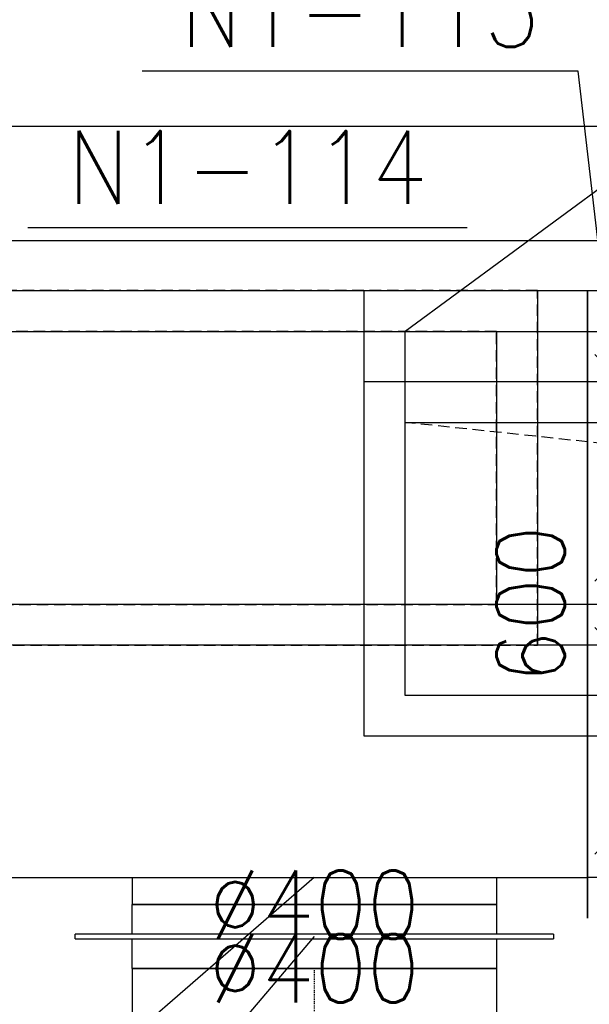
# Model space of a CAD drawing. Header units: millimetres. Extents: x -56303 to -45239, y -20463 to -4540.
# Tile 213 of 256: x -50900 to -50837, y -11674 to -11566. Entities that reach past the tile are written whole.
import ezdxf

# ---------------------------------------------------------------- set-up
doc = ezdxf.new("R2010")
doc.units = ezdxf.units.MM
for name, pattern in [('ACAD_ISO02W100', [15, 12, -3]), ('DASHDOT', [1, 0.5, -0.25, 0, -0.25]), ('DASHED', [19.05, 12.7, -6.35])]:
    doc.linetypes.add(name, pattern=pattern)
for name, color, linetype in [('_HVAC_opis', 3, 'Continuous'), ('_HVAC_podkład', 8, 'Continuous'), ('FLUID-N1', 7, 'Continuous'), ('FLUID-N1-75-DIM', 7, 'Continuous'), ('FLUID-N1-80-NUM', 7, 'Continuous'), ('FLUID-N1-SYM', 7, 'Continuous')]:
    doc.layers.add(name, color=color, linetype=linetype)
doc.styles.add('OPIS1', font='ROMANS.SHX', dxfattribs={"width": 0.9})
doc.dimstyles.new('wymiar', dxfattribs={"dimtxt": 8, "dimasz": 5, "dimexe": 0.1, "dimexo": 0.1, "dimgap": 1, "dimtad": 1, "dimdec": 0, "dimlfac": 10, "dimdsep": 46, "dimtxsty": 'OPIS1', "dimblk": 'OBLIQUE', "dimcen": 10, "dimclrd": 256, "dimclre": 256, "dimadec": 0, "dimazin": 0, "dimtfac": 1, "dimtdec": 0, "dimtmove": 0, "dimatfit": 3, "dimfxl": 1, "dimarcsym": 0})

# ---------------------------------------------------------------- blocks, each defined once
blk = doc.blocks.new('*U325')
at = {"color": 7, "linetype": 'Continuous'}
for p, q in [((-195, -745), (-195, 745)), ((195, 745), (195, -745)), ((195, -745), (-195, -745))]:
    blk.add_line(p, q, dxfattribs=at)
at = {"color": 0, "linetype": 'ByBlock', "lineweight": -2}
for p, q in [((-150, -700), (-150, 700)), ((150, 700), (150, -700)), ((150, -700), (-150, -700))]:
    blk.add_line(p, q, dxfattribs=at)
blk = doc.blocks.new('*U481')
at = {"color": 7, "linetype": 'Continuous'}
for p, q in [((-195, -395), (-195, 395)), ((-195, 395), (195, 395)), ((195, 395), (195, -395)), ((195, -395), (-195, -395))]:
    blk.add_line(p, q, dxfattribs=at)
at = {"color": 0, "linetype": 'ByBlock', "lineweight": -2}
for p, q in [((-150, -350), (-150, 350)), ((-150, 350), (150, 350)), ((150, 350), (150, -350)), ((150, -350), (-150, -350))]:
    blk.add_line(p, q, dxfattribs=at)
at = {"color": 7, "linetype": 'DASHED'}
for p, q in [((90, -210), (150, 350)), ((-150, -350), (90, -210))]:
    blk.add_line(p, q, dxfattribs=at)
blk = doc.blocks.new('*U482')
at = {"color": 7, "linetype": 'Continuous'}
for p, q in [((-745, -195), (-745, 195)), ((-745, 195), (745, 195)), ((745, -195), (-745, -195))]:
    blk.add_line(p, q, dxfattribs=at)
at = {"color": 0, "linetype": 'ByBlock', "lineweight": -2}
for p, q in [((-700, -150), (-700, 150)), ((-700, 150), (700, 150)), ((700, -150), (-700, -150))]:
    blk.add_line(p, q, dxfattribs=at)
blk = doc.blocks.new('*U518')
at = {"color": 7, "linetype": 'Continuous'}
for p, q in [((-95, -395), (-95, 395)), ((-95, 395), (295, 395)), ((295, 395), (295, -395)), ((295, -395), (-95, -395))]:
    blk.add_line(p, q, dxfattribs=at)
at = {"color": 0, "linetype": 'ByBlock', "lineweight": -2}
for p, q in [((-50, -350), (-50, 350)), ((-50, 350), (250, 350)), ((250, 350), (250, -350)), ((250, -350), (-50, -350))]:
    blk.add_line(p, q, dxfattribs=at)
blk = doc.blocks.new('*U618')
at = {"color": 7, "linetype": 'DASHED'}
for p, q in [((745, 345), (-745, 345)), ((745, -45), (745, 345)), ((700, 300), (-700, 300)), ((700, 0), (700, 300)), ((-700, 0), (700, 0)), ((-745, -45), (745, -45))]:
    blk.add_line(p, q, dxfattribs=at)
at = {"color": 132, "linetype": 'Continuous', "lineweight": -2}
blk.add_line((800, 345), (800, -345), dxfattribs=at)
at = {"color": 0, "linetype": 'ByBlock', "lineweight": -2}
for p, q in [((-800, 300), (800, 300)), ((-800, -300), (800, -300))]:
    blk.add_line(p, q, dxfattribs=at)
blk = doc.blocks.new('*U623')
at = {"color": 132, "linetype": 'Continuous', "lineweight": -2}
for p, q in [((-57.5, -345), (-57.5, 345)), ((57.5, 345), (57.5, -345))]:
    blk.add_line(p, q, dxfattribs=at)
at = {"color": 0, "linetype": 'ByBlock', "lineweight": -2}
for p, q in [((-57.5, 300), (57.5, 300)), ((57.5, -300), (-57.5, -300))]:
    blk.add_line(p, q, dxfattribs=at)
at = {"color": 7, "linetype": 'DASHED'}
for p, q in [((0, 225), (-53, 278)), ((0, 225), (53, 172)), ((0, 75), (53, 128)), ((0, 75), (-53, 22)), ((0, -75), (-53, -22)), ((0, -75), (53, -128)), ((0, -225), (53, -172)), ((0, -225), (-53, -278))]:
    blk.add_line(p, q, dxfattribs=at)
at = {"color": 7, "linetype": 'Continuous'}
for points in [[(-4, 225, 8, 8, 1), (4, 225, 8, 8, 1)], [(-4, 75, 8, 8, 1), (4, 75, 8, 8, 1)], [(-4, -75, 8, 8, 1), (4, -75, 8, 8, 1)], [(-4, -225, 8, 8, 1), (4, -225, 8, 8, 1)]]:
    blk.add_lwpolyline(points, format="xyseb", close=True, dxfattribs=at)
blk = doc.blocks.new('*U624')
at = {"color": 0, "linetype": 'ByBlock', "lineweight": -2}
for p, q in [((-2.5, 262.5), (2.5, 262.5)), ((-2.5, 262.5), (-2.5, -262.5)), ((2.5, -262.5), (2.5, 262.5)), ((-35, 200), (-2.5, 200)), ((2.5, 200), (35, 200)), ((-2.5, -200), (-35, -200)), ((35, -200), (2.5, -200)), ((2.5, -262.5), (-2.5, -262.5))]:
    blk.add_line(p, q, dxfattribs=at)
at = {"color": 132, "linetype": 'Continuous', "lineweight": -2}
for p, q in [((-35, -200), (-35, 200)), ((35, 200), (35, -200))]:
    blk.add_line(p, q, dxfattribs=at)
blk = doc.blocks.new('*U625')
at = {"color": 132, "linetype": 'Continuous', "lineweight": -2}
for p, q in [((-50, -200), (-50, 200)), ((50, 200), (50, -200))]:
    blk.add_line(p, q, dxfattribs=at)
at = {"color": 0, "linetype": 'ByBlock', "lineweight": -2}
for p, q in [((-50, 200), (50, 200)), ((-50, -200), (50, -200))]:
    blk.add_line(p, q, dxfattribs=at)
at = {"layer": 'FLUID-N1-SYM', "color": 7, "linetype": 'DASHDOT'}
blk.add_line((-50, 0), (50, 0), dxfattribs=at)
blk = doc.blocks.new('*U626')
at = {"color": 0, "linetype": 'ByBlock', "lineweight": -2}
for p, q in [((0, 200), (30, 200)), ((0, -200), (30, -200))]:
    blk.add_line(p, q, dxfattribs=at)
at = {"color": 132, "linetype": 'Continuous', "lineweight": -2}
blk.add_line((30, 200), (30, -200), dxfattribs=at)
blk = doc.blocks.new('_Oblique')
at = {"color": 0, "linetype": 'ByBlock', "lineweight": -2}
blk.add_line((-0.5, -0.5), (0.5, 0.5), dxfattribs=at)

msp = doc.modelspace()

# ---------------------------------------------------------------- linework, layer by layer
at = {"layer": '_HVAC_opis'}
msp.add_line((-50778.97, -11542.04), (-50857.44, -11599.86), dxfattribs=at)
at = {"layer": '_HVAC_podkład', "linetype": 'ACAD_ISO02W100', "ltscale": 10}
msp.add_line((-49287.21, -11577.36), (-53857.52, -11577.36), dxfattribs=at)
at = {"layer": '_HVAC_podkład'}
msp.add_lwpolyline([(-53403.44, -11589.86), (-50438.44, -11589.86)], dxfattribs=at)
at = {"layer": 'FLUID-N1-80-NUM', "color": 3}
for p, q in [((-50838.46, -11571.26), (-50886.34, -11571.26)), ((-50850.64, -11588.5), (-50898.86, -11588.5))]:
    msp.add_line(p, q, dxfattribs=at)

# ---------------------------------------------------------------- block references
at = {"layer": 'FLUID-N1', "color": 132, "linetype": 'Continuous', "yscale": 0.1, "zscale": 0.1}
for name, p, xscale in [('*U618', (-50917.44, -11629.86), 0.09999999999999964), ('*U623', (-50831.69, -11629.86), 0.1)]:
    msp.add_blockref(name, p, dxfattribs=dict(at, xscale=xscale))
at = {"layer": 'FLUID-N1', "color": 132, "linetype": 'Continuous', "zscale": 0.1}
for name, p, xscale, yscale, rotation in [('*U325', (-50917.44, -11614.86), 0.09999999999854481, 0.09999999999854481, 90.00000000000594), ('*U482', (-50917.44, -11614.86), 0.09999999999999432, 0.09999999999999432, 180.0000000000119), ('*U518', (-50822.44, -11624.86), 0.09999999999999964, 0.1, 90.00000000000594), ('*U481', (-50822.44, -11624.86), 0.1, 0.09999999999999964, 90.00000000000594), ('*U626', (-50867.44, -11659.86, 0), 0.1000000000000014, 0.1000000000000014, 270), ('*U624', (-50867.44, -11666.36, 0), 0.1000000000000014, 0.1000000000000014, 270), ('*U625', (-50867.44, -11674.86, 0), 0.1000000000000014, 0.1000000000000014, 270)]:
    msp.add_blockref(name, p, dxfattribs=dict(at, xscale=xscale, yscale=yscale, rotation=rotation))

# ---------------------------------------------------------------- texts
at = {"layer": 'FLUID-N1-75-DIM', "color": 61, "insert": (-50837.44, -11629.86), "char_height": 7.5, "attachment_point": 5, "rotation": 90, "style": 'OPIS1'}
msp.add_mtext('600\\P700', dxfattribs=at)
at = {"layer": 'FLUID-N1-75-DIM', "color": 61, "char_height": 7.5, "attachment_point": 5, "style": 'OPIS1'}
for insert in [(-50867.44, -11662.86), (-50867.44, -11662.86), (-50867.44, -11669.86), (-50867.44, -11669.86)]:
    msp.add_mtext('∅400\\P', dxfattribs=dict(at, insert=insert))
at = {"layer": 'FLUID-N1-80-NUM', "color": 6, "char_height": 8, "attachment_point": 5, "style": 'OPIS1'}
for s, insert in [('N1-115\\P ', (-50862.4, -11571.26)), ('N1-114\\P ', (-50874.75, -11588.5))]:
    msp.add_mtext(s, dxfattribs=dict(at, insert=insert))

# ---------------------------------------------------------------- leaders
at = {"layer": 'FLUID-N1-80-NUM', "color": 3}
for points in [[(-50831.69, -11629.86), (-50838.46, -11571.26)], [(-50867.44, -11659.86), (-50896.18, -11684.81)], [(-50867.44, -11666.36), (-50897.07, -11701.19)]]:
    msp.add_leader(points, dimstyle='wymiar', override={"dimscale": 0.1, "dimclrd": 3, "dimclre": 3}, dxfattribs=at)

doc.saveas('drawing.dxf')
